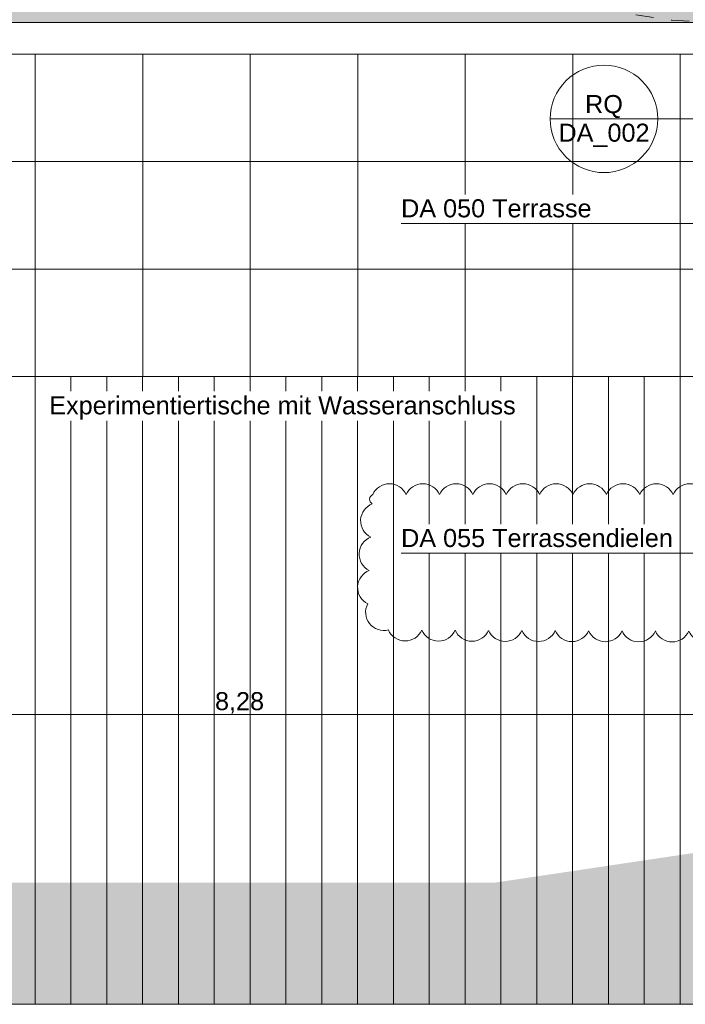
# Model space of a CAD drawing. Header units: metres. Extents: x -180 to 4, y -47 to 4.
# Tile 172 of 256: x -80.64 to -76.92, y -37.1 to -31.6. Entities that reach past the tile are written whole.
import ezdxf

# ---------------------------------------------------------------- set-up
doc = ezdxf.new("R2010")
doc.units = ezdxf.units.M
doc.header["$LTSCALE"] = 0.05
doc.header["$PDMODE"] = 1
doc.header["$PDSIZE"] = -2
doc.linetypes.add('VW-01 Strichlinie kurz', pattern=[1.999894, 0.999947, -0.999947])
doc.layers.get('0').update_dxf_attribs({"lineweight": 25})
for name, color, linetype, lineweight, true_color in [('30 -35 Decken- 11 Bodendurchbruch', 7, 'Continuous', 15, 0x599559), ('30 -36 Dächer- 3 Dachbeläge', 7, 'Continuous', 15, 0x9999ff), ('70 -72 Beschriftung- 1 Beschriftung allgemein', 7, 'Continuous', 9, 0xff6633), ('70 -72 Beschriftung- 7 Detailverweise', 7, 'Continuous', 9, 0x00dd00), ('70 -76 Bemaßung- 2 Allgemein', 7, 'Continuous', 5, 0x6666cc), ('70 -77 Revision- 2 Wolken', 7, 'Continuous', 18, 0x944cff)]:
    doc.layers.add(name, color=color, linetype=linetype, lineweight=lineweight, true_color=true_color)
for name, color, linetype, lineweight in [('30 -36 Dächer- 9 Sonstiges zur KG360', 7, 'VW-01 Strichlinie kurz', 9), ('60- 61 allgemeine Ausstattung- 4 Terrassen', 7, 'Continuous', 9), ('70 -72 Beschriftung- 5 Höhenkoten', 7, 'Continuous', 15), ('70 -72 Beschriftung-14 Schatten', 7, 'Continuous', 5), ('Keine', 7, 'Continuous', 9)]:
    doc.layers.add(name, color=color, linetype=linetype, lineweight=lineweight)
doc.styles.add('Arial', font='arial.ttf')
doc.dimstyles.new('k+k_klein', dxfattribs={"dimtxt": 0.075516, "dimasz": 0.05302, "dimexe": 0.05, "dimexo": 0.15, "dimgap": 0.005, "dimtad": 1, "dimdec": 3, "dimtxsty": 'Arial', "dimblk": 'VW_SLASH-2', "dimblk1": 'VW_SLASH-2', "dimblk2": 'VW_SLASH-2', "dimcen": 0, "dimdle": 0.025, "dimadec": 3, "dimazin": 0, "dimtfac": 0.75, "dimtdec": 3, "dimtix": 1, "dimtmove": 0, "dimatfit": 0, "dimldrblk": 'VW_FILLEDARROW', "dimfxl": 0.1, "dimfxlon": 1, "dimfrac": 2, "dimtolj": 1, "dimarcsym": 0})

# ---------------------------------------------------------------- blocks, each defined once
blk = doc.blocks.new('Gruppe-105')
at = {"layer": '70 -72 Beschriftung- 7 Detailverweise'}
blk.add_line((-0.335, 0), (-0.935, 0), dxfattribs=at)
at = {"layer": '70 -72 Beschriftung- 7 Detailverweise', "flags": 128}
blk.add_lwpolyline([(-0.335, 0), (-0.3364, -0.0294), (-0.3408, -0.0585), (-0.3479, -0.0871), (-0.3578, -0.1148), (-0.3704, -0.1414), (-0.3856, -0.1667), (-0.4031, -0.1903), (-0.4229, -0.2121), (-0.4447, -0.2319), (-0.4683, -0.2494), (-0.4936, -0.2646), (-0.5202, -0.2772), (-0.5479, -0.2871), (-0.5765, -0.2942), (-0.6056, -0.2986), (-0.635, -0.3), (-0.6644, -0.2986), (-0.6935, -0.2942), (-0.7221, -0.2871), (-0.7498, -0.2772), (-0.7764, -0.2646), (-0.8017, -0.2494), (-0.8253, -0.2319), (-0.8471, -0.2121), (-0.8669, -0.1903), (-0.8844, -0.1667), (-0.8996, -0.1414), (-0.9122, -0.1148), (-0.9221, -0.0871), (-0.9292, -0.0585), (-0.9336, -0.0294), (-0.935, 0), (-0.9336, 0.0294), (-0.9292, 0.0585), (-0.9221, 0.0871), (-0.9122, 0.1148), (-0.8996, 0.1414), (-0.8844, 0.1667), (-0.8669, 0.1903), (-0.8471, 0.2121), (-0.8253, 0.2319), (-0.8017, 0.2494), (-0.7764, 0.2646), (-0.7498, 0.2772), (-0.7221, 0.2871), (-0.6935, 0.2942), (-0.6644, 0.2986), (-0.635, 0.3), (-0.6056, 0.2986), (-0.5765, 0.2942), (-0.5479, 0.2871), (-0.5202, 0.2772), (-0.4936, 0.2646), (-0.4683, 0.2494), (-0.4447, 0.2319), (-0.4229, 0.2121), (-0.4031, 0.1903), (-0.3856, 0.1667), (-0.3704, 0.1414), (-0.3578, 0.1148), (-0.3479, 0.0871), (-0.3408, 0.0585), (-0.3364, 0.0294)], close=True, dxfattribs=at)
at = {"layer": '70 -72 Beschriftung- 7 Detailverweise'}
blk.add_point((-0.635, 0), dxfattribs=at)
at = {"layer": '70 -72 Beschriftung- 7 Detailverweise', "char_height": 0.10069, "line_spacing_factor": 0.96878, "style": 'Arial'}
for s, insert, attachment_point in [('RQ', (-0.635, 0.0046), 8), ('DA_002', (-0.635, -0.0267), 2)]:
    blk.add_mtext(s, dxfattribs=dict(at, insert=insert, attachment_point=attachment_point))
blk = doc.blocks.new('Referenzmarkierung-23')
at = {"layer": '70 -72 Beschriftung- 7 Detailverweise', "transparency": 33554687}
for q in [(-0.635, 0), (1.0694, 0)]:
    blk.add_line((0, 0), q, dxfattribs=at)
at = {"layer": '70 -72 Beschriftung- 7 Detailverweise', "color": 7, "transparency": 33554687}
blk.add_blockref('Gruppe-105', (0, 0), dxfattribs=at)
blk = doc.blocks.new('Änderungswolke-2')
at = {"layer": '70 -77 Revision- 2 Wolken', "transparency": 33554687, "flags": 128}
blk.add_lwpolyline([(-1.25, 0.3775, -0.298217), (-1.1569, 0.4385, -0.298217), (-1.0638, 0.3775, -0.298217), (-0.9706, 0.4385, -0.298217), (-0.8775, 0.3775, -0.298217), (-0.7844, 0.4385, -0.298217), (-0.6913, 0.3775, -0.298217), (-0.5982, 0.4385, -0.298217), (-0.5051, 0.3775, -0.298217), (-0.4119, 0.4385, -0.298217), (-0.3188, 0.3775, -0.298217), (-0.2257, 0.4385, -0.298217), (-0.1326, 0.3775, -0.298217), (-0.0395, 0.4385, -0.298217), (0.0537, 0.3775, -0.298217), (0.1468, 0.4385, -0.298217), (0.2399, 0.3775, -0.298217), (0.333, 0.4385, -0.298217), (0.4261, 0.3775, -0.298217), (0.5192, 0.4385, -0.298217), (0.6124, 0.3775, -0.298217), (0.7055, 0.4385, -0.298217), (0.7986, 0.3775, -0.298217), (0.8917, 0.4385, -0.298217), (0.9848, 0.3775, -0.298217), (1.0779, 0.4385, -0.298217), (1.1711, 0.3775, -0.298217), (1.2733, 0.3336, -0.298217), (1.2739, 0.2223, -0.298217), (1.3311, 0.1268, -0.298217), (1.2665, 0.0362, -0.298217), (1.3237, -0.0593, -0.298217), (1.2591, -0.1499, -0.298217), (1.3163, -0.2454, -0.298217), (1.2517, -0.336, -0.298217), (1.1784, -0.4198, -0.298217), (1.0723, -0.3861, -0.298217), (0.9789, -0.4467, -0.298217), (0.886, -0.3854, -0.298217), (0.7927, -0.446, -0.298217), (0.6998, -0.3847, -0.298217), (0.6065, -0.4453, -0.298217), (0.5136, -0.384, -0.298217), (0.4202, -0.4446, -0.298217), (0.3273, -0.3833, -0.298217), (0.234, -0.4439, -0.298217), (0.1411, -0.3826, -0.298217), (0.0478, -0.4432, -0.298217), (-0.0451, -0.3819, -0.298217), (-0.1385, -0.4426, -0.298217), (-0.2314, -0.3813, -0.298217), (-0.3247, -0.4419, -0.298217), (-0.4176, -0.3806, -0.298217), (-0.5109, -0.4412, -0.298217), (-0.6038, -0.3799, -0.298217), (-0.6972, -0.4405, -0.298217), (-0.7901, -0.3792, -0.298217), (-0.8834, -0.4398, -0.298217), (-0.9763, -0.3785, -0.298217), (-1.0696, -0.4391, -0.298217), (-1.1625, -0.3778, -0.298217), (-1.268, -0.3423, -0.298217), (-1.2777, -0.2315, -0.298217), (-1.3344, -0.1357, -0.298217), (-1.2692, -0.0454, -0.298217), (-1.3259, 0.0504, -0.298217), (-1.2608, 0.1406, -0.298217), (-1.3174, 0.2364, -0.298217), (-1.2523, 0.3267, -0.298217), (-1.2678, 0.3528, -0.298217), (-1.25, 0.3775)], format="xyb", close=True, dxfattribs=at)
blk = doc.blocks.new('Gruppe-198')
at = {"layer": '60- 61 allgemeine Ausstattung- 4 Terrassen', "linetype": 'Continuous', "lineweight": 9, "transparency": 33554534}
h = blk.add_hatch(dxfattribs=at)
h.set_pattern_fill('Platte 60_60 SRF-1', style=0, pattern_type=2)
h.set_pattern_definition([(90, (-83.55, -31.79404), (-0.6, 7e-17), []), (0, (-83.55, -31.79404), (0, 0.6), [])])
h.paths.add_polyline_path([(-91.3504, -37.194), (-98.824, -37.194), (-98.824, -39.2803), (-98.824, -39.2803), (-98.824, -39.837), (-96.571, -39.837), (-96.571, -39.717), (-83.5504, -39.717), (-83.5504, -37.187), (-83.5503, -36.06), (-83.5504, -36.06), (-83.5504, -33.594), (-75.268, -33.594), (-75.268, -31.794), (-91.3504, -31.794)])
at = {"layer": '60- 61 allgemeine Ausstattung- 4 Terrassen', "linetype": 'Continuous', "lineweight": 9, "transparency": 33554495}
h = blk.add_hatch(dxfattribs=at)
h.set_pattern_fill('Dämmstoff v 2mm SRF-1', style=0, pattern_type=2)
h.set_pattern_definition([(90, (-83.55039, -33.59404), (0.2, 0), [])])
h.paths.add_polyline_path([(-83.5504, -33.594), (-75.268, -33.594), (-75.268, -37.097), (-83.5504, -37.097)])
at = {"layer": '60- 61 allgemeine Ausstattung- 4 Terrassen', "color": 252, "linetype": 'Continuous', "lineweight": 9, "true_color": 0x888888, "transparency": 33554687, "flags": 128}
for points in [[(-91.3504, -37.194), (-98.824, -37.194), (-98.824, -39.2803), (-98.824, -39.2803), (-98.824, -39.837), (-96.571, -39.837), (-96.571, -39.717), (-83.5504, -39.717), (-83.5504, -37.187), (-83.5503, -36.06), (-83.5504, -36.06), (-83.5504, -33.594), (-75.268, -33.594), (-75.268, -31.794), (-91.3504, -31.794)], [(-83.5504, -33.594), (-75.268, -33.594), (-75.268, -37.097), (-83.5504, -37.097)]]:
    blk.add_lwpolyline(points, close=True, dxfattribs=at)
at = {"layer": '70 -72 Beschriftung- 7 Detailverweise', "transparency": 33554687}
blk.add_line((-77.195, -32.74), (-76.56, -32.74), dxfattribs=at)
at = {"layer": '70 -72 Beschriftung- 7 Detailverweise'}
blk.add_blockref('Referenzmarkierung-23', (-76.7404, -32.1556), dxfattribs=at)
at = {"color": 255}
blk.add_wipeout([(-80.471, -33.8393), (-77.8568, -33.8393), (-77.8568, -33.677), (-80.471, -33.677)], dxfattribs=at).dxf.layer = '60- 61 allgemeine Ausstattung- 4 Terrassen'
at = {"color": 255, "linetype": 'Continuous'}
for points in [[(-78.5077, -32.74), (-77.4383, -32.74), (-77.4383, -32.5777), (-78.5077, -32.5777)], [(-78.5077, -34.58), (-76.9832, -34.58), (-76.9832, -34.4177), (-78.5077, -34.4177)]]:
    blk.add_wipeout(points, dxfattribs=at).dxf.layer = '70 -72 Beschriftung- 5 Höhenkoten'
at = {"layer": '70 -72 Beschriftung- 7 Detailverweise', "transparency": 33554687}
for p, q in [((-77.195, -32.74), (-78.5077, -32.74)), ((-77.195, -34.58), (-78.5077, -34.58)), ((-77.195, -34.58), (-76.56, -34.58))]:
    blk.add_line(p, q, dxfattribs=at)
at = {"layer": '70 -77 Revision- 2 Wolken'}
blk.add_blockref('Änderungswolke-2', (-77.4159, -34.6302), dxfattribs=at)
at = {"layer": '60- 61 allgemeine Ausstattung- 4 Terrassen', "insert": (-80.471, -33.7041), "char_height": 0.100689, "attachment_point": 1, "line_spacing_factor": 0.970891, "style": 'Arial'}
blk.add_mtext('Experimentiertische mit Wasseranschluss', dxfattribs=at)
at = {"layer": '70 -72 Beschriftung- 5 Höhenkoten', "char_height": 0.100689, "attachment_point": 1, "line_spacing_factor": 0.96878, "style": 'Arial'}
for s, insert in [('DA 050 Terrasse', (-78.5077, -32.6044)), ('DA 055 Terrassendielen', (-78.5077, -34.4444))]:
    blk.add_mtext(s, dxfattribs=dict(at, insert=insert))
blk = doc.blocks.new('Gruppe-218')
at = {"layer": '30 -36 Dächer- 9 Sonstiges zur KG360', "color": 9, "lineweight": 5, "true_color": 0xbababa, "flags": 128}
blk.add_lwpolyline([(-76.751, -26.617), (-76.506, -26.6291), (-76.2633, -26.6651), (-76.0253, -26.7247), (-75.7943, -26.8073), (-75.5725, -26.9122), (-75.3621, -27.0384), (-75.165, -27.1845), (-74.9832, -27.3493), (-74.8185, -27.5311), (-74.6723, -27.7281), (-74.5462, -27.9386), (-74.4413, -28.1603), (-74.3586, -28.3913), (-74.299, -28.6293), (-74.263, -28.872), (-74.251, -29.117), (-74.263, -29.3621), (-74.299, -29.6048), (-74.3586, -29.8428), (-74.4413, -30.0738), (-74.5462, -30.2955), (-74.6723, -30.506), (-74.8185, -30.703), (-74.9832, -30.8848), (-75.165, -31.0496), (-75.3621, -31.1957), (-75.5725, -31.3218), (-75.7943, -31.4267), (-76.0253, -31.5094), (-76.2633, -31.569), (-76.506, -31.605), (-76.751, -31.617), (-76.996, -31.605), (-77.2387, -31.569), (-77.4767, -31.5094), (-77.7077, -31.4267), (-77.9295, -31.3218), (-78.1399, -31.1957), (-78.337, -31.0496), (-78.5188, -30.8848), (-78.6835, -30.703), (-78.8297, -30.506), (-78.9558, -30.2955), (-79.0607, -30.0738), (-79.1434, -29.8428), (-79.203, -29.6048), (-79.239, -29.3621), (-79.251, -29.117), (-79.239, -28.872), (-79.203, -28.6293), (-79.1434, -28.3913), (-79.0607, -28.1603), (-78.9558, -27.9386), (-78.8297, -27.7281), (-78.6835, -27.5311), (-78.5188, -27.3493), (-78.337, -27.1845), (-78.1399, -27.0384), (-77.9295, -26.9122), (-77.7077, -26.8073), (-77.4767, -26.7247), (-77.2387, -26.6651), (-76.996, -26.6291)], close=True, dxfattribs=at)
at = {"layer": '30 -36 Dächer- 9 Sonstiges zur KG360', "lineweight": 9, "transparency": 33554687, "flags": 128}
blk.add_lwpolyline([(-76.751, -28.7758), (-76.4098, -29.1128), (-76.751, -29.4582), (-77.0922, -29.1213)], close=True, dxfattribs=at)
at = {"layer": '30 -36 Dächer- 9 Sonstiges zur KG360', "color": 7, "transparency": 33554687, "insert": (-76.4098, -28.9945), "char_height": 0.0881, "attachment_point": 1, "line_spacing_factor": 0.969685, "style": 'Arial'}
blk.add_mtext('Sekurant', dxfattribs=at)
at = {"color": 255, "linetype": 'Continuous', "transparency": 33554687}
blk.add_wipeout([(-76.7504, -29.1679), (-76.7554, -29.1677), (-76.7603, -29.167), (-76.7651, -29.1659), (-76.7699, -29.1642), (-76.7744, -29.1622), (-76.7787, -29.1596), (-76.7827, -29.1567), (-76.7865, -29.1534), (-76.7899, -29.1498), (-76.7929, -29.1458), (-76.7955, -29.1416), (-76.7977, -29.1371), (-76.7994, -29.1324), (-76.8007, -29.1276), (-76.8015, -29.1227), (-76.8018, -29.1177), (-76.8016, -29.1127), (-76.801, -29.1077), (-76.7998, -29.1029), (-76.7982, -29.0982), (-76.7961, -29.0936), (-76.7936, -29.0893), (-76.7907, -29.0853), (-76.7874, -29.0816), (-76.7837, -29.0782), (-76.7798, -29.0751), (-76.7755, -29.0725), (-76.771, -29.0703), (-76.7664, -29.0686), (-76.7615, -29.0673), (-76.7566, -29.0665), (-76.7516, -29.0662), (-76.7466, -29.0664), (-76.7417, -29.0671), (-76.7369, -29.0682), (-76.7321, -29.0699), (-76.7276, -29.0719), (-76.7233, -29.0744), (-76.7193, -29.0774), (-76.7155, -29.0807), (-76.7121, -29.0843), (-76.7091, -29.0883), (-76.7065, -29.0925), (-76.7043, -29.097), (-76.7026, -29.1017), (-76.7013, -29.1065), (-76.7005, -29.1114), (-76.7002, -29.1164), (-76.7004, -29.1214), (-76.701, -29.1263), (-76.7022, -29.1312), (-76.7038, -29.1359), (-76.7059, -29.1404), (-76.7084, -29.1447), (-76.7113, -29.1488), (-76.7146, -29.1525), (-76.7183, -29.1559), (-76.7222, -29.1589), (-76.7265, -29.1616), (-76.731, -29.1637), (-76.7356, -29.1655), (-76.7405, -29.1668), (-76.7454, -29.1675)], dxfattribs=at).dxf.layer = '30 -36 Dächer- 9 Sonstiges zur KG360'
at = {"layer": '30 -36 Dächer- 9 Sonstiges zur KG360', "linetype": 'Continuous', "transparency": 33554687, "flags": 128}
blk.add_lwpolyline([(-76.7504, -29.1679), (-76.7554, -29.1677), (-76.7603, -29.167), (-76.7651, -29.1659), (-76.7699, -29.1642), (-76.7744, -29.1622), (-76.7787, -29.1596), (-76.7827, -29.1567), (-76.7865, -29.1534), (-76.7899, -29.1498), (-76.7929, -29.1458), (-76.7955, -29.1416), (-76.7977, -29.1371), (-76.7994, -29.1324), (-76.8007, -29.1276), (-76.8015, -29.1227), (-76.8018, -29.1177), (-76.8016, -29.1127), (-76.801, -29.1077), (-76.7998, -29.1029), (-76.7982, -29.0982), (-76.7961, -29.0936), (-76.7936, -29.0893), (-76.7907, -29.0853), (-76.7874, -29.0816), (-76.7837, -29.0782), (-76.7798, -29.0751), (-76.7755, -29.0725), (-76.771, -29.0703), (-76.7664, -29.0686), (-76.7615, -29.0673), (-76.7566, -29.0665), (-76.7516, -29.0662), (-76.7466, -29.0664), (-76.7417, -29.0671), (-76.7369, -29.0682), (-76.7321, -29.0699), (-76.7276, -29.0719), (-76.7233, -29.0744), (-76.7193, -29.0774), (-76.7155, -29.0807), (-76.7121, -29.0843), (-76.7091, -29.0883), (-76.7065, -29.0925), (-76.7043, -29.097), (-76.7026, -29.1017), (-76.7013, -29.1065), (-76.7005, -29.1114), (-76.7002, -29.1164), (-76.7004, -29.1214), (-76.701, -29.1263), (-76.7022, -29.1312), (-76.7038, -29.1359), (-76.7059, -29.1404), (-76.7084, -29.1447), (-76.7113, -29.1488), (-76.7146, -29.1525), (-76.7183, -29.1559), (-76.7222, -29.1589), (-76.7265, -29.1616), (-76.731, -29.1637), (-76.7356, -29.1655), (-76.7405, -29.1668), (-76.7454, -29.1675)], close=True, dxfattribs=at)
blk = doc.blocks.new('Gruppe-365')
at = {"layer": 'Keine', "color": 7}
blk.add_blockref('Gruppe-218', (0, 0), dxfattribs=at)
at = {"layer": '30 -36 Dächer- 3 Dachbeläge', "linetype": 'Continuous', "lineweight": 0}
h = blk.add_hatch(color=254, dxfattribs=at)
h.paths.add_polyline_path([(-24.751, -20.367), (-24.751, -31.617), (-50.341, -31.617), (-50.341, -20.367), (-74.251, -20.367), (-74.251, -31.617), (-99.841, -31.617), (-99.841, -11.277), (-83.341, -11.277), (-83.341, -0.027), (-49.501, -0.027), (-49.501, -11.277), (-33.841, -11.277), (-33.841, -0.027), (-0.001, -0.027), (-0.001, -20.367)])
h.paths.add_polyline_path([(-99.061, -11.527), (-99.061, -12.057), (-99.591, -12.057), (-99.591, -31.367), (-74.501, -31.367), (-74.501, -20.117), (-50.091, -20.117), (-50.091, -31.367), (-25.001, -31.367), (-25.001, -20.117), (-0.251, -20.117), (-0.251, -0.277), (-33.591, -0.277), (-33.591, -11.527), (-49.751, -11.527), (-49.751, -0.277), (-83.091, -0.277), (-83.091, -11.527)])
at = {"layer": '30 -36 Dächer- 3 Dachbeläge', "flags": 128}
blk.add_lwpolyline([(-24.751, -20.367), (-24.751, -31.617), (-50.341, -31.617), (-50.341, -20.367), (-74.251, -20.367), (-74.251, -31.617), (-99.841, -31.617), (-99.841, -11.277), (-83.341, -11.277), (-83.341, -0.027), (-49.501, -0.027), (-49.501, -11.277), (-33.841, -11.277), (-33.841, -0.027), (-0.001, -0.027), (-0.001, -20.367)], close=True, dxfattribs=at)
blk = doc.blocks.new('_Dach_2D (2D)')
at = {"layer": '70 -72 Beschriftung- 1 Beschriftung allgemein', "color": 7}
blk.add_blockref('Gruppe-198', (0, 0), dxfattribs=at)
at = {"layer": '70 -72 Beschriftung-14 Schatten', "linetype": 'Continuous', "lineweight": 0, "transparency": 33554470}
blk.add_hatch(color=7, dxfattribs=at).paths.add_polyline_path([(-83.54999732, -37.09704), (-75.26761407, -37.09704), (-75.26761407, -36.01286579), (-77.98326428, -36.41788023), (-81.99144203, -36.41788024)])
at = {"layer": '30 -35 Decken- 11 Bodendurchbruch', "color": 7}
blk.add_blockref('Gruppe-365', (0, 0), dxfattribs=at)
blk = doc.blocks.new('VW_SLASH-2')
at = {"color": 0, "linetype": 'ByBlock', "lineweight": -2, "transparency": 16777216}
blk.add_line((0.47, 0), (-1, 0), dxfattribs=at)
at = {"color": 0, "lineweight": 5, "transparency": 16777216, "flags": 128}
blk.add_lwpolyline([(0.5, 0.5), (-0.5, -0.5)], dxfattribs=at)
blk = doc.blocks.new('*D2821')
at = {"layer": '70 -76 Bemaßung- 2 Allgemein', "color": 0, "lineweight": -2}
for p, q in [((-75.88, -33.594), (-75.73, -33.594)), ((-75.78, -39.634), (-75.78, -33.6471)), ((-75.88, -39.687), (-75.73, -39.687))]:
    blk.add_line(p, q, dxfattribs=at)
at = {"layer": 'Defpoints', "color": 0}
for p in [(-77.0063, -33.594), (-75.78, -33.594), (-76.1469, -39.687)]:
    blk.add_point(p, dxfattribs=at)
at = {"layer": '70 -76 Bemaßung- 2 Allgemein', "color": 0, "lineweight": -2, "xscale": 0.05302001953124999, "yscale": 0.05302001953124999, "zscale": 0.05302001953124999}
for p, rotation in [((-75.78, -33.594), 90), ((-75.78, -39.687), 270)]:
    blk.add_blockref('VW_SLASH-2', p, dxfattribs=dict(at, rotation=rotation))
at = {"layer": '70 -76 Bemaßung- 2 Allgemein', "color": 0, "insert": (-75.8455, -36.6405), "char_height": 0.10069, "attachment_point": 5, "rotation": 90, "style": 'Arial'}
blk.add_mtext('\\A1;6,09', dxfattribs=at)
blk = doc.blocks.new('VW_FILLEDARROW')
at = {"linetype": 'Continuous', "lineweight": 0, "transparency": 16777216}
blk.add_hatch(color=0, dxfattribs=at).paths.add_polyline_path([(-2.83, 0.76), (0, 0), (-2.83, -0.76)])
at = {"color": 0, "lineweight": 5, "transparency": 16777216, "flags": 128}
blk.add_lwpolyline([(-2.83, 0.76), (0, 0), (-2.83, -0.76)], close=True, dxfattribs=at)
blk = doc.blocks.new('*D2822')
at = {"layer": '70 -76 Bemaßung- 2 Allgemein', "color": 0, "lineweight": -2}
for p, q in [((-83.5504, -35.38), (-83.5504, -35.53)), ((-75.268, -35.38), (-75.268, -35.53)), ((-75.321, -35.48), (-83.4974, -35.48))]:
    blk.add_line(p, q, dxfattribs=at)
at = {"layer": 'Defpoints', "color": 0}
for p in [(-75.268, -32.8628), (-83.5504, -33.627), (-83.5504, -35.48)]:
    blk.add_point(p, dxfattribs=at)
at = {"layer": '70 -76 Bemaßung- 2 Allgemein', "color": 0, "lineweight": -2, "xscale": 0.05302001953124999, "yscale": 0.05302001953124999, "zscale": 0.05302001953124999, "rotation": 180}
blk.add_blockref('VW_SLASH-2', (-83.5504, -35.48), dxfattribs=at)
at = {"layer": '70 -76 Bemaßung- 2 Allgemein', "color": 0, "lineweight": -2, "xscale": 0.05302001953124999, "yscale": 0.05302001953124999, "zscale": 0.05302001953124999}
blk.add_blockref('VW_SLASH-2', (-75.268, -35.48), dxfattribs=at)
at = {"layer": '70 -76 Bemaßung- 2 Allgemein', "color": 0, "insert": (-79.4092, -35.4145), "char_height": 0.10069, "attachment_point": 5, "style": 'Arial'}
blk.add_mtext('\\A1;8,28', dxfattribs=at)
blk = doc.blocks.new('_Dach_2D Bemaßung_ Beschriftung (2D)')
at = {"layer": '70 -76 Bemaßung- 2 Allgemein'}
dim = blk.add_linear_dim(base=(-83.55038586, -35.48), p1=(-75.26799996, -32.86277344), p2=(-83.55038586, -33.62704198), text='8,28', dimstyle='k+k_klein', override={"dimtxt": 0.100689, "dimgap": 0.005, "dimdec": 2, "dimpost": '<>', "dimtxsty": 'Arial', "dimtmove": 2}, dxfattribs=at)
dim.commit()
dim.dimension.update_dxf_attribs({"geometry": '*D2822', "text_midpoint": (-79.40919291, -35.41453646)})
dim = blk.add_linear_dim(base=(-75.78, -33.59404198), p1=(-76.14693848, -39.68704198), p2=(-77.00633493, -33.59404198), angle=270, text='6,09', dimstyle='k+k_klein', override={"dimtxt": 0.100689, "dimgap": 0.005, "dimdec": 2, "dimpost": '<>', "dimtxsty": 'Arial', "dimtmove": 2}, dxfattribs=at)
dim.commit()
dim.dimension.update_dxf_attribs({"geometry": '*D2821', "text_midpoint": (-75.84546354, -36.64054198)})

msp = doc.modelspace()

# ---------------------------------------------------------------- block references
at = {"layer": 'Keine', "color": 1}
msp.add_blockref('_Dach_2D (2D)', (0, 0), dxfattribs=at)

# ---------------------------------------------------------------- next in the draw order: block references
msp.add_blockref('_Dach_2D Bemaßung_ Beschriftung (2D)', (0, 0), dxfattribs=at)

doc.saveas('drawing.dxf')
